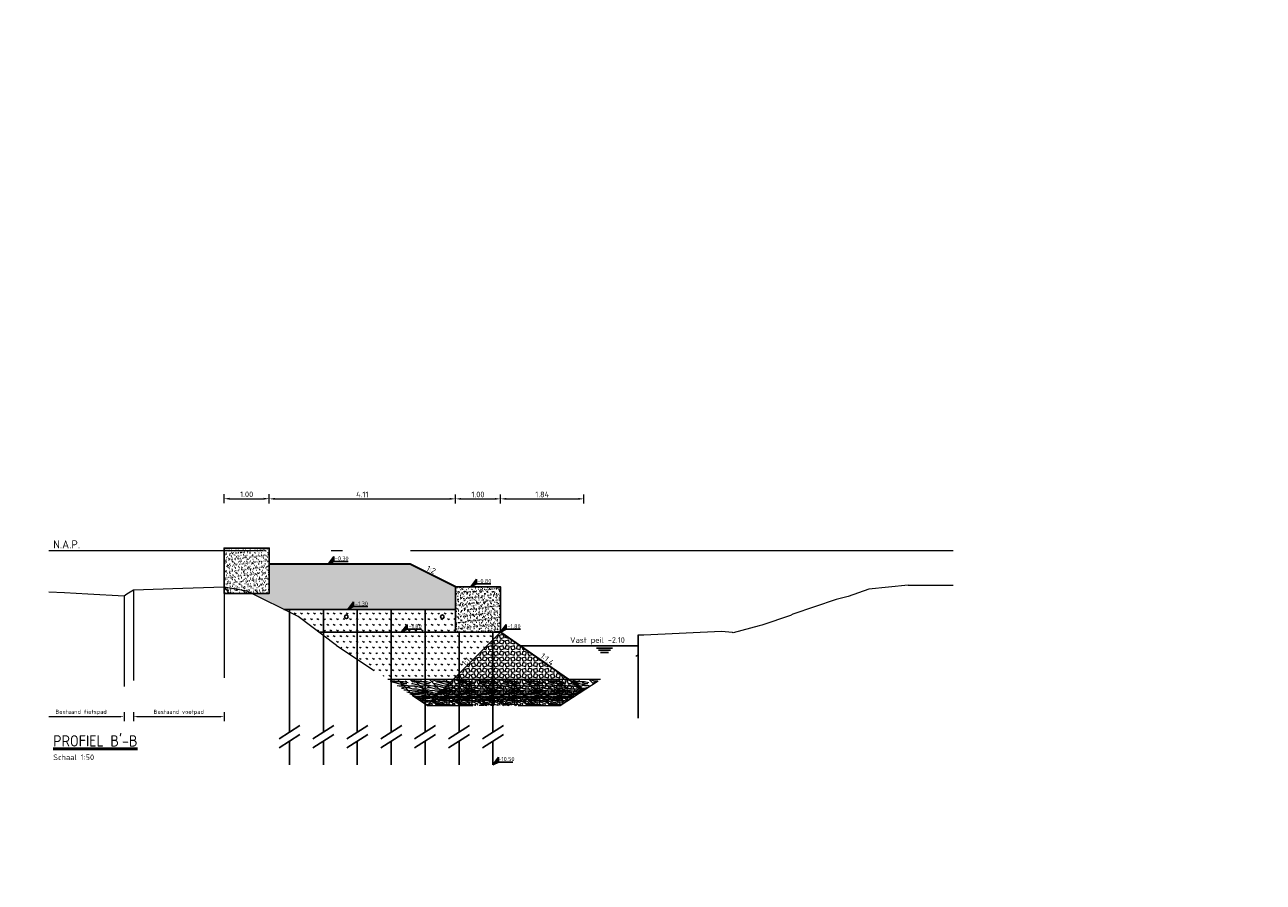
# Model space of a CAD drawing. Header units: metres. Extents: x -1 to 222837, y -2 to 853657.
# Tile 31 of 256: x 111474 to 111502, y 425632 to 425651. Entities that reach past the tile are written whole.
import ezdxf
from ezdxf.enums import TextEntityAlignment as Align

# ---------------------------------------------------------------- set-up
doc = ezdxf.new("R2010")
doc.units = ezdxf.units.M
doc.header["$XCLIPFRAME"] = 0
doc.linetypes.add('1-1', pattern=[20, 10, -10])
doc.linetypes.add('AL-NAP_LIJN', pattern=[15.25, 12, -1.5, 0.25, -1.5])
for name, color, linetype in [('A-LEGENDA', 7, 'Continuous'), ('PR-WATER', 140, 'Continuous'), ('PR-WATER @ 0.05', 140, 'Continuous'), ('Verticale drainage', 4, 'Continuous'), ('X-REF', 7, 'Continuous')]:
    doc.layers.add(name, color=color, linetype=linetype)
for name, color, linetype, lineweight in [('A-TXT-T25', 7, 'Continuous', 25), ('A-TXT-T50', 4, 'Continuous', 50), ('B-ALG', 8, 'Continuous', 5), ('B-ALG_TXT', 8, 'Continuous', 5), ('B-WE-GW-GROND_SLIB-A', 252, 'Continuous', 18), ('B-WE-GW-MAAIVELD-GD', 93, 'Continuous', 18), ('B-WE-VH-VERHARDING_FUNDERING-A', 7, 'Continuous', 18), ('N-WE-AM-NAP-G', 7, 'AL-NAP_LIJN', 18), ('N-WE-AM-NAP-T25', 7, 'Continuous', 25), ('N-WE-GW-BERM-G', 90, 'Continuous', 35), ('N-WE-GW-WATERGANG-WERK-A', 92, 'Continuous', 18), ('N-WE-VH-VERHARDING_FUNDERING-A', 7, 'Continuous', 18), ('X-XX-AL-HOOGTELABEL-S', 90, 'Continuous', 25)]:
    doc.layers.add(name, color=color, linetype=linetype, lineweight=lineweight)
doc.styles.add('NLCS-ISO', font='NLCS-ISO.ttf')
doc.styles.add('NLCS-ISO-ANNOTATIEF-T25', font='NLCS-ISO.ttf', dxfattribs={"height": 2.5})
doc.styles.add('NLCS-ISO-M200-T25', font='NLCS-ISO.ttf', dxfattribs={"height": 0.5})
doc.styles.add('NLCS-ISO-M50-T25', font='NLCS-ISO.ttf')
doc.styles.add('RPS_25', font='isocp.shx', dxfattribs={"height": 2.5})
doc.styles.add('RPS_50', font='isocp.shx', dxfattribs={"height": 5})
doc.dimstyles.new('NLCS-ANNOTATIEF-T25-PIJL', dxfattribs={"dimtxt": 2.5, "dimasz": 2.5, "dimexe": 2, "dimexo": 2, "dimgap": 0.7, "dimtad": 1, "dimzin": 0, "dimdsep": 46, "dimtxsty": 'NLCS-ISO-ANNOTATIEF-T25', "dimcen": 0, "dimdle": 2, "dimclrd": 256, "dimclre": 256, "dimclrt": 256, "dimadec": 5, "dimazin": 0, "dimtfac": 1, "dimtofl": 0, "dimtmove": 1, "dimatfit": 0, "dimfxl": 2, "dimfxlon": 1, "dimtfillclr": 254, "dimtolj": 1, "dimtzin": 0, "dimlwd": 18, "dimlwe": 18, "dimarcsym": 0})
doc.dimstyles.new('NLCS-M50-T25-PIJL-X_L2_H5', dxfattribs={"dimscale": 0.05, "dimtxt": 2.5, "dimasz": 2.5, "dimexe": 2, "dimexo": 2, "dimgap": 0.7, "dimtad": 1, "dimzin": 0, "dimdsep": 46, "dimtxsty": 'NLCS-ISO-M50-T25', "dimcen": 0, "dimdle": 2, "dimclrd": 256, "dimclre": 256, "dimclrt": 256, "dimadec": 5, "dimazin": 0, "dimtfac": 1, "dimtofl": 0, "dimtmove": 1, "dimatfit": 0, "dimfxl": 2, "dimfxlon": 1, "dimtfillclr": 254, "dimtolj": 1, "dimtzin": 0, "dimlwd": 18, "dimlwe": 18, "dimarcsym": 0})
picture_1 = doc.add_image_def('image1.ecw', size_in_pixel=(400001, 250001))
picture_2 = doc.add_image_def('image2.ecw', size_in_pixel=(120000, 80000))

# ---------------------------------------------------------------- blocks, each defined once
blk = doc.blocks.new('ALG_ONDERSCHRIFT')
at = {"layer": 'A-TXT-T25', "style": 'RPS_25'}
for tag, p in [('ONDERSCHRIFT-SUBREGEL1', (2, -13)), ('ONDERSCHRIFT-SUBREGEL2', (2, -17.5))]:
    blk.add_attdef(tag, p, '', height=2.5, dxfattribs=at)
at = {"layer": 'A-TXT-T50', "style": 'RPS_50'}
blk.add_attdef('%%UONDERSCHRIFT-TITEL', (2, -7), '', height=5, dxfattribs=at)
blk = doc.blocks.new('DOORSNEDE_WATERLIJN')
at = {"linetype": 'Continuous'}
for p, q in [((-3.51, -1), (3.51, -1)), ((-2.63, -2), (2.62, -2)), ((-1.74, -3), (1.72, -3))]:
    blk.add_line(p, q, dxfattribs=at)
blk = doc.blocks.new('*D1786')
at = {"layer": 'B-ALG_TXT', "linetype": 'Continuous', "lineweight": 18, "transparency": 16777216}
for p, q in [((111476.677, 425635.483), (111476.677, 425635.283)), ((111476.767, 425635.383), (111478.592, 425635.383)), ((111478.682, 425635.483), (111478.682, 425635.283))]:
    blk.add_line(p, q, dxfattribs=at)
at = {"layer": 'B-ALG_TXT', "transparency": 16777216}
for points in [[(111476.767, 425635.398), (111476.767, 425635.368), (111476.677, 425635.383)], [(111478.592, 425635.398), (111478.592, 425635.368), (111478.682, 425635.383)]]:
    blk.add_solid(points, dxfattribs=at)
at = {"layer": 'Defpoints', "color": 0, "transparency": 16777216}
for p in [(111476.677, 425637.42), (111478.682, 425637.42), (111478.682, 425635.383)]:
    blk.add_point(p, dxfattribs=at)
at = {"layer": 'B-ALG_TXT', "transparency": 16777216, "insert": (111477.679, 425635.476), "char_height": 0.09, "attachment_point": 5, "style": 'NLCS-ISO-M50-T25'}
blk.add_mtext('\\A1;Bestaand voetpad', dxfattribs=at)
blk = doc.blocks.new('SAL-HOOGTELABEL_01-SO')
for p, q in [((-2.46, 1.31), (-8.84, 1.31)), ((-2.46, 1.31), (-2.46, 3.44)), ((-2.46, 3.44), (0, 0)), ((0, 0), (-2.46, 1.31))]:
    blk.add_line(p, q)
blk.add_solid([(-2.46, 3.44), (-2.46, 1.31), (0, 0)])
at = {"style": 'NLCS-ISO'}
blk.add_attdef('...', text='', height=1.8, dxfattribs=at).set_placement((-5.96, 2.61), align=Align.MIDDLE)
blk = doc.blocks.new('*D1801')
at = {"layer": 'A-TXT-T25', "linetype": 'Continuous', "lineweight": 18, "transparency": 16777216}
for p, q in [((111478.682, 425640.101), (111478.682, 425640.301)), ((111478.807, 425640.201), (111479.557, 425640.201)), ((111479.682, 425640.101), (111479.682, 425640.301))]:
    blk.add_line(p, q, dxfattribs=at)
at = {"layer": 'A-TXT-T25', "transparency": 16777216}
for points in [[(111478.807, 425640.222), (111478.807, 425640.18), (111478.682, 425640.201)], [(111479.557, 425640.222), (111479.557, 425640.18), (111479.682, 425640.201)]]:
    blk.add_solid(points, dxfattribs=at)
at = {"layer": 'Defpoints', "color": 0, "transparency": 16777216}
for p in [(111479.682, 425640.201), (111478.682, 425639.108), (111479.682, 425638.911)]:
    blk.add_point(p, dxfattribs=at)
at = {"layer": 'A-TXT-T25', "transparency": 16777216, "insert": (111479.182, 425640.298), "char_height": 0.125, "attachment_point": 5, "style": 'NLCS-ISO-ANNOTATIEF-T25'}
blk.add_mtext('\\A1;1.00', dxfattribs=at)
blk = doc.blocks.new('*D1802')
at = {"layer": 'A-TXT-T25', "linetype": 'Continuous', "lineweight": 18, "transparency": 16777216}
for p, q in [((111479.682, 425640.098), (111479.682, 425640.298)), ((111479.807, 425640.198), (111483.672, 425640.198)), ((111483.797, 425640.098), (111483.797, 425640.298))]:
    blk.add_line(p, q, dxfattribs=at)
at = {"layer": 'A-TXT-T25', "transparency": 16777216}
for points in [[(111479.807, 425640.219), (111479.807, 425640.177), (111479.682, 425640.198)], [(111483.672, 425640.219), (111483.672, 425640.177), (111483.797, 425640.198)]]:
    blk.add_solid(points, dxfattribs=at)
at = {"layer": 'Defpoints', "color": 0, "transparency": 16777216}
for p in [(111483.797, 425640.198), (111479.682, 425638.751), (111483.797, 425638.25)]:
    blk.add_point(p, dxfattribs=at)
at = {"layer": 'A-TXT-T25', "transparency": 16777216, "insert": (111481.739, 425640.296), "char_height": 0.125, "attachment_point": 5, "style": 'NLCS-ISO-ANNOTATIEF-T25'}
blk.add_mtext('\\A1;4.11', dxfattribs=at)
blk = doc.blocks.new('*D1803')
at = {"layer": 'A-TXT-T25', "linetype": 'Continuous', "lineweight": 18, "transparency": 16777216}
for p, q in [((111484.797, 425640.098), (111484.797, 425640.298)), ((111484.922, 425640.198), (111486.514, 425640.198)), ((111486.639, 425640.098), (111486.639, 425640.298))]:
    blk.add_line(p, q, dxfattribs=at)
at = {"layer": 'A-TXT-T25', "transparency": 16777216}
for points in [[(111484.922, 425640.219), (111484.922, 425640.177), (111484.797, 425640.198)], [(111486.514, 425640.219), (111486.514, 425640.177), (111486.639, 425640.198)]]:
    blk.add_solid(points, dxfattribs=at)
at = {"layer": 'Defpoints', "color": 0, "transparency": 16777216}
for p in [(111486.639, 425640.198), (111484.797, 425638.253), (111486.639, 425635.972)]:
    blk.add_point(p, dxfattribs=at)
at = {"layer": 'A-TXT-T25', "transparency": 16777216, "insert": (111485.718, 425640.296), "char_height": 0.125, "attachment_point": 5, "style": 'NLCS-ISO-ANNOTATIEF-T25'}
blk.add_mtext('\\A1;1.84', dxfattribs=at)
blk = doc.blocks.new('*D1917')
at = {"layer": 'A-TXT-T25', "linetype": 'Continuous', "lineweight": 18, "transparency": 16777216}
for p, q in [((111483.797, 425640.098), (111483.797, 425640.298)), ((111483.922, 425640.198), (111484.672, 425640.198)), ((111484.797, 425640.098), (111484.797, 425640.298))]:
    blk.add_line(p, q, dxfattribs=at)
at = {"layer": 'A-TXT-T25', "transparency": 16777216}
for points in [[(111483.922, 425640.219), (111483.922, 425640.177), (111483.797, 425640.198)], [(111484.672, 425640.219), (111484.672, 425640.177), (111484.797, 425640.198)]]:
    blk.add_solid(points, dxfattribs=at)
at = {"layer": 'Defpoints', "color": 0, "transparency": 16777216}
for p in [(111484.797, 425640.198), (111483.797, 425638.253), (111484.797, 425638.253)]:
    blk.add_point(p, dxfattribs=at)
at = {"layer": 'A-TXT-T25', "transparency": 16777216, "insert": (111484.297, 425640.296), "char_height": 0.125, "attachment_point": 5, "style": 'NLCS-ISO-ANNOTATIEF-T25'}
blk.add_mtext('\\A1;1.00', dxfattribs=at)

msp = doc.modelspace()

# ---------------------------------------------------------------- hatches: boundary and pattern name
at = {"layer": 'B-WE-GW-GROND_SLIB-A', "transparency": 33554585}
h = msp.add_hatch(dxfattribs=at)
h.set_pattern_fill('AGW-GROND_SLIB', color=256, style=0, pattern_type=2)
h.set_pattern_definition([(0, (111552.30054, 425610.0623), (0, 0.5), [0.1, -0.15, 0.05, -0.2]), (0, (111552.65054, 425610.0748), (0, 0.5), [0.1, -0.4]), (0, (111552.60054, 425610.0998), (0, 0.5), [0.05, -0.45]), (0, (111552.32554, 425610.1123), (0, 0.5), [0.025, -0.35, 0.025, -0.1]), (0, (111552.50054, 425610.1373), (0, 0.5), [0.1, -0.15, 0.025, -2.25]), (0, (111552.37554, 425610.1498), (0, 0.5), [0.075, -0.425]), (0, (111552.50054, 425610.1623), (0, 0.5), [0.15, -0.35]), (0, (111552.35054, 425610.1748), (0, 0.5), [0.1, -0.4]), (0, (111552.55054, 425620.3123), (0, 0.5), [0.25, -0.25]), (0, (111552.40054, 425610.2123), (0, 0.5), [0.05, -0.15, 0.1, -0.2]), (0, (111552.75054, 425610.2248), (0, 0.5), [0.1, -0.4]), (0, (111552.65054, 425610.2373), (0, 0.5), [0.05, -0.45]), (0, (111552.55054, 425610.2498), (0, 0.5), [0.05, -0.45]), (0, (111552.30054, 425610.2623), (0, 0.5), [0.1, -0.4]), (0, (111552.55054, 425610.2748), (0, 0.5), [0.1, -0.4]), (0, (111552.55054, 425610.2998), (0, 0.5), [0.1, -0.1, 0.1, -0.2]), (0, (111552.45054, 425610.3248), (0, 0.5), [0.05, -0.25, 0.1, -0.1]), (0, (111552.55054, 425610.3373), (0, 0.5), [0.15, -0.35]), (0, (111552.55054, 425610.3623), (0, 0.5), [0.1, -0.4]), (0, (111552.35054, 425610.3748), (0, 0.5), [0.15, -0.2, 0.05, -0.1]), (0, (111552.35054, 425610.3998), (0, 0.5), [0.25, -0.25]), (0, (111552.65054, 425610.4123), (0, 0.5), [0.05, -0.45]), (0, (111552.50054, 425610.4248), (0, 0.5), [0.1, -0.4]), (0, (111552.40054, 425610.4373), (0, 0.5), [0.05, -0.2, 0.05, -0.2]), (0, (111552.35054, 425610.4498), (0, 0.5), [0.05, -0.15, 0.1, -0.2]), (0, (111552.45054, 425610.4623), (0, 0.5), [0.05, -0.25, 0.05, -0.15]), (0, (111552.55054, 425610.4748), (0, 0.5), [0.15, -0.35]), (0, (111552.35054, 425610.4998), (0, 0.5), [0.1, -0.4]), (0, (111552.60054, 425610.5123), (0, 0.5), [0.05, -0.45]), (0, (111552.70054, 425610.5248), (0, 0.5), [0.05, -0.45]), (14.03624, (111552.65054, 425610.09982), (0.5, -2e-11), [0.0515, -2.0100528]), (14.03624, (111552.70054, 425610.21232), (0.5, -2e-11), [0.0515, -2.0100528]), (14.03624, (111552.65054, 425610.51232), (0.5, -2e-11), [0.0515, -2.0100528]), (14.03624, (111552.50054, 425610.32482), (0.5, -2e-11), [0.0515, -2.0100528]), (14.03624, (111552.60054, 425610.39982), (0.5, -2e-11), [0.0515, -2.0100528]), (14.03624, (111552.65054, 425610.36232), (0.5, -2e-11), [0.0515, -2.0100528]), (14.03624, (111552.40054, 425610.44982), (0.5, -2e-11), [0.0515, -2.0100528]), (14.03624, (111552.60054, 425610.42482), (0.5, -2e-11), [0.0515, -2.0100528]), (14.03624, (111552.70054, 425610.23732), (0.5, -2e-11), [0.103, -1.9585528]), (14.03624, (111552.65054, 425610.27482), (0.5, -2e-11), [0.103, -1.9585528]), (14.03624, (111552.65054, 425610.29982), (0.5, -2e-11), [0.103, -1.9585528]), (165.96376, (111552.50054, 425610.13732), (-0.5, -2e-11), [0.0515, -0.103, 0.0515, -1.8555528]), (165.96376, (111552.40054, 425610.21232), (-0.5, -2e-11), [0.0515, -2.0100528]), (165.96376, (111552.40054, 425610.43732), (-0.5, -2e-11), [0.103, -1.9585528]), (194.03624, (111552.65054, 425610.07482), (-0.5, 2e-11), [0.0515, -2.0100528]), (345.96376, (111552.75054, 425610.07482), (0.5, 2e-11), [0.0515, -2.0100528]), (345.96376, (111552.60054, 425610.24982), (0.5, 2e-11), [0.0515, -2.0100528]), (345.96376, (111552.70054, 425610.33732), (0.5, 2e-11), [0.0515, -2.0100528]), (345.96376, (111552.50054, 425610.37482), (0.5, 2e-11), [0.0515, -2.0100528]), (345.96376, (111552.45054, 425610.43732), (0.5, 2e-11), [0.0515, -2.0100528]), (345.96376, (111552.50054, 425610.46232), (0.5, 2e-11), [0.0515, -2.0100528]), (345.96376, (111552.50054, 425610.37482), (0.5, 2e-11), [0.0515, -2.0100528]), (345.96376, (111552.65054, 425610.44982), (0.5, 2e-11), [0.206, -1.8555528]), (345.96376, (111552.35054, 425610.11232), (0.5, 2e-11), [0.206, -1.8555528]), (345.96376, (111552.40054, 425610.14982), (0.5, 2e-11), [0.206, -1.8555528]), (345.96376, (111552.45054, 425610.17482), (0.5, 2e-11), [0.0515, -0.103, 0.103, -1.8040528]), (345.96376, (111552.45054, 425610.21232), (0.5, 2e-11), [0.103, -0.103, 0.103, -1.7525528]), (345.96376, (111552.40054, 425610.26232), (0.5, 2e-11), [0.206, -1.8555528]), (345.96376, (111552.35054, 425610.29982), (0.5, 2e-11), [0.206, -1.8555528]), (345.96376, (111552.35054, 425610.32482), (0.5, 2e-11), [0.206, -1.8555528]), (345.96376, (111552.70054, 425610.47482), (0.5, 2e-11), [0.0515, -2.0100528]), (345.96377, (111552.75054, 425610.52482), (0.5, 1e-07), [0.103, -1.9585528]), (345.96377, (111552.45054, 425610.49982), (0.5, 1e-07), [0.103, -1.9585528]), (345.96376, (111552.40054, 425610.06232), (0.5, 9e-09), [0.206, -1.8555528]), (345.96376, (111552.70054, 425610.41232), (0.5, 9e-09), [0.1545, -1.9070528]), (345.96376, (111552.75054, 425610.37482), (0.5, 9e-09), [0.309, -1.7525528])])
h.paths.add_polyline_path([(111482.3005, 425636.2107), (111483.1837, 425635.6307), (111486.1148, 425635.6307), (111487.0046, 425636.2107)])
at = {"layer": 'B-WE-VH-VERHARDING_FUNDERING-A', "transparency": 33554585}
h = msp.add_hatch(dxfattribs=at)
h.set_pattern_fill('AVH-FUNDERING_BIMS', color=256, scale=0.5, style=0, pattern_type=2)
h.set_pattern_definition([(30, (111479.962866, 425625.406186), (0.0721688, 0.12499997), [0.025, -0.225]), (150, (111479.962866, 425625.406186), (-0.14433755, 3e-08), [0.025, -0.225])])
h.paths.add_polyline_path([(111484.8001, 425637.2507), (111483.7968, 425637.253), (111483.7968, 425637.7507), (111480.0316, 425637.7507), (111480.3208, 425637.594), (111481.0146, 425637.0704), (111483.1781, 425635.6344)])
at = {"layer": 'N-WE-GW-WATERGANG-WERK-A', "transparency": 33554687}
h = msp.add_hatch(dxfattribs=at)
h.set_pattern_fill('AGW-WERK_ONTGRAVEN', color=256, style=0, pattern_type=2)
h.set_pattern_definition([(135, (29.52152, -2.27537), (-0.1767766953, -0.1767766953), [])])
h.paths.add_polyline_path([(111478.682, 425638.108), (111479.2856, 425638.108), (111479.189, 425638.156), (111478.682, 425638.2439)])
h = msp.add_hatch(dxfattribs=at)
h.set_pattern_fill('AGW-WERK_ONTGRAVEN', color=256, style=0, pattern_type=2)
h.set_pattern_definition([(135, (29.52152, -4.0124), (-0.1767766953, -0.1767766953), [])])
h.paths.add_polyline_path([(111482.3005, 425636.2107), (111483.1837, 425635.6307), (111486.1148, 425635.6307), (111487.0046, 425636.2107)])
at = {"layer": 'N-WE-VH-VERHARDING_FUNDERING-A', "transparency": 33554585}
h = msp.add_hatch(dxfattribs=at)
h.set_pattern_fill('AVH-FUNDERING_ZAND', color=256, style=0, pattern_type=2)
h.set_pattern_definition([(37.5, (29.52152, -2.07855), (-0.003149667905, 0.09634118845), [0, -0.076, 0, -0.085, 0, -0.08125]), (7.5, (29.52152, -2.07855), (0.088488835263, 0.14110730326), [0, -0.041, 0, -0.0685, 0, -0.02625]), (327.5, (29.46002, -2.07855), (0.155707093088, 0.000282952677), [0, -0.025, 0, -0.09, 0, -0.1175]), (317.5, (29.46002, -2.07855), (0.15030633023, 0.043883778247), [0, -0.0125, 0, -0.059, 0, -0.0675])])
h.paths.add_polyline_path([(111478.682, 425638.108), (111479.682, 425638.108), (111479.682, 425639.108), (111478.682, 425639.108)])
h = msp.add_hatch(dxfattribs=at)
h.set_pattern_fill('AVH-FUNDERING_ZAND', color=256, style=0, pattern_type=2)
h.set_pattern_definition([(37.5, (29.52152, -2.275366), (-0.003149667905, 0.09634118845), [0, -0.076, 0, -0.085, 0, -0.08125]), (7.5, (29.52152, -2.27537), (0.088488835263, 0.14110730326), [0, -0.041, 0, -0.0685, 0, -0.02625]), (327.5, (29.46002, -2.27537), (0.155707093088, 0.000282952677), [0, -0.025, 0, -0.09, 0, -0.1175]), (317.5, (29.46002, -2.27537), (0.15030633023, 0.043883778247), [0, -0.0125, 0, -0.059, 0, -0.0675])])
h.paths.add_polyline_path([(111479.682, 425637.9112), (111480.0052, 425637.7507), (111483.7968, 425637.7507), (111483.7968, 425638.2507), (111482.7968, 425638.753), (111479.682, 425638.7507), (111479.682, 425638.108), (111479.2856, 425638.108)])
h = msp.add_hatch(dxfattribs=at)
h.set_pattern_fill('AVH-FUNDERING_ZAND', color=256, style=0, pattern_type=2)
h.set_pattern_definition([(37.5, (2.71108, -12.3276), (-0.003149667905, 0.09634118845), [0, -0.076, 0, -0.085, 0, -0.08125]), (7.5, (2.71108, -12.3276), (0.088488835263, 0.14110730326), [0, -0.041, 0, -0.0685, 0, -0.02625]), (327.5, (2.64958, -12.3276), (0.155707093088, 0.000282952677), [0, -0.025, 0, -0.09, 0, -0.1175]), (317.5, (2.64958, -12.3276), (0.15030633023, 0.043883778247), [0, -0.0125, 0, -0.059, 0, -0.0675])])
h.paths.add_polyline_path([(111483.7968, 425637.253), (111484.7968, 425637.253), (111484.7968, 425638.253), (111483.7968, 425638.253)])
h = msp.add_hatch(dxfattribs=at)
h.set_pattern_fill('AVH-FUNDERING_GRANULAAT_LAVA', color=256, style=0, pattern_type=2)
h.set_pattern_definition([(18.435, (111484.02232, 425635.43322), (0.125, 0.125), [0.079057, -0.079057, 0.079057, -0.158114]), (71.565, (111484.02232, 425635.50822), (5e-09, 0.2500002), [0.079057, -0.158114, 0.079057, -0.079057]), (108.435, (111483.99732, 425635.50822), (-0.125, 0.125), [0.079057, -0.158114, 0.079057, -0.079057]), (161.565, (111483.99732, 425635.43322), (-0.2500002, 5e-09), [0.079057, -0.079057, 0.079057, -0.158114])])
h.paths.add_polyline_path([(111483.1837, 425635.6307), (111486.1148, 425635.6307), (111486.6387, 425635.9723), (111484.8001, 425637.2507), (111483.1781, 425635.6344)])

# ---------------------------------------------------------------- linework, layer by layer
msp.add_line((111483.1781, 425635.6344), (111484.7945, 425637.2507))
at = {"color": 4, "flags": 128}
for points in [[(111478.682, 425638.108), (111479.682, 425638.108), (111479.682, 425639.108), (111478.682, 425639.108)], [(111483.7968, 425637.253), (111484.7968, 425637.253), (111484.7968, 425638.253), (111483.7968, 425638.253)]]:
    msp.add_lwpolyline(points, close=True, dxfattribs=at)
at = {"flags": 128}
for points in [[(111483.7968, 425637.7507), (111480.0052, 425637.7507)], [(111483.7968, 425637.253), (111480.7756, 425637.2507)]]:
    msp.add_lwpolyline(points, dxfattribs=at)
at = {"linetype": '1-1', "ltscale": 0.1, "flags": 128}
for points in [[(111479.8966, 425634.8931), (111480.3598, 425635.1855)], [(111479.8966, 425634.6931), (111480.3598, 425634.9855)], [(111480.6466, 425634.8931), (111481.1098, 425635.1855)], [(111480.6466, 425634.6931), (111481.1098, 425634.9855)], [(111481.3966, 425634.8931), (111481.8598, 425635.1855)], [(111481.3966, 425634.6931), (111481.8598, 425634.9855)], [(111482.1466, 425634.8931), (111482.6098, 425635.1855)], [(111482.1466, 425634.6931), (111482.6098, 425634.9855)], [(111482.8966, 425634.8931), (111483.3598, 425635.1855)], [(111482.8966, 425634.6931), (111483.3598, 425634.9855)], [(111483.6466, 425634.8931), (111484.1098, 425635.1855)], [(111483.6466, 425634.6931), (111484.1098, 425634.9855)], [(111484.3966, 425634.8931), (111484.8598, 425635.1855)], [(111484.3966, 425634.6931), (111484.8598, 425634.9855)]]:
    msp.add_lwpolyline(points, dxfattribs=at)
at = {"color": 5}
for centre in [(111481.3864, 425637.5907), (111483.5096, 425637.5907)]:
    msp.add_circle(centre, 0.04, dxfattribs=at)
at = {"layer": 'B-ALG', "flags": 128}
msp.add_lwpolyline([(111487.8503, 425635.3531), (111487.8503, 425637.182), (111487.8303, 425637.182), (111487.8303, 425635.3531)], dxfattribs=at)
at = {"layer": 'B-ALG_TXT', "linetype": 'Continuous', "lineweight": 18}
for p, q in [((111474.8035, 425635.3828), (111476.3799, 425635.3828)), ((111476.4699, 425635.4828), (111476.4699, 425635.2828))]:
    msp.add_line(p, q, dxfattribs=at)
at = {"layer": 'B-ALG_TXT', "linetype": '1-1', "ltscale": 0.2, "flags": 128}
for points in [[(111476.4699, 425638.047), (111476.4699, 425635.2281)], [(111476.6767, 425638.1803), (111476.6767, 425635.3588)], [(111478.682, 425638.2447), (111478.682, 425635.3828)]]:
    msp.add_lwpolyline(points, dxfattribs=at)
at = {"layer": 'B-ALG_TXT'}
msp.add_solid([(111476.3799, 425635.3978), (111476.3799, 425635.3678), (111476.4699, 425635.3828)], dxfattribs=at)
at = {"layer": 'B-WE-GW-GROND_SLIB-A', "flags": 128}
msp.add_lwpolyline([(111482.3005, 425636.2107), (111487.0046, 425636.2107)], dxfattribs=at)
at = {"layer": 'B-WE-GW-MAAIVELD-GD', "color": 93, "linetype": 'Continuous', "lineweight": 18}
for points in [[(111493.8079, 425638.2905), (111492.9418, 425638.1996), (111492.4816, 425638.0377), (111492.2151, 425637.9756), (111491.2574, 425637.6483), (111491.2079, 425637.6204), (111490.5775, 425637.4067), (111490.5738, 425637.4055), (111490.5178, 425637.3907), (111489.9432, 425637.2393), (111489.9255, 425637.2411), (111489.6795, 425637.2673), (111487.9633, 425637.1878), (111487.8403, 425637.182)], [(111493.8079, 425638.2905), (111494.8035, 425638.2905)], [(111481.1685, 425636.9542), (111480.3208, 425637.594), (111479.1889, 425638.156), (111478.682, 425638.2439), (111477.7661, 425638.2142), (111476.6767, 425638.1803), (111476.5329, 425638.0877), (111476.4699, 425638.047), (111475.6661, 425638.0928), (111475.1531, 425638.1224), (111474.8035, 425638.1326)], [(111481.1685, 425636.9542), (111480.3208, 425637.594), (111479.189, 425638.156), (111478.682, 425638.2439), (111477.7661, 425638.2142), (111476.6767, 425638.1803), (111476.5329, 425638.0877), (111476.4699, 425638.047), (111475.6661, 425638.0928), (111475.1531, 425638.1224), (111474.8035, 425638.1326)]]:
    msp.add_lwpolyline(points, dxfattribs=at)
at = {"layer": 'B-WE-GW-MAAIVELD-GD', "color": 93, "linetype": '1-1', "lineweight": 18, "ltscale": 0.1}
msp.add_lwpolyline([(111481.1685, 425636.9542), (111483.1837, 425635.6307), (111486.1148, 425635.6307), (111487.8303, 425636.749)], dxfattribs=at)
at = {"layer": 'N-WE-AM-NAP-G'}
msp.add_line((111494.8035, 425639.0507), (111474.8035, 425639.0507), dxfattribs=at)
at = {"layer": 'N-WE-GW-BERM-G'}
msp.add_lwpolyline([(111483.7983, 425638.2523), (111482.7968, 425638.753), (111479.682, 425638.7507)], dxfattribs=at)
at = {"layer": 'N-WE-GW-BERM-G', "flags": 128}
msp.add_lwpolyline([(111486.6387, 425635.9723), (111484.8001, 425637.2507), (111484.6786, 425637.2507)], dxfattribs=at)
at = {"layer": 'PR-WATER', "flags": 128}
msp.add_lwpolyline([(111485.2315, 425636.9507), (111487.8503, 425636.9507)], dxfattribs=at)
at = {"layer": 'Verticale drainage', "flags": 128}
for points in [[(111480.1282, 425637.7507), (111480.1282, 425635.0393)], [(111480.8782, 425637.7507), (111480.8782, 425635.0393)], [(111481.6282, 425637.7507), (111481.6282, 425635.0393)], [(111482.3782, 425637.7507), (111482.3782, 425635.0393)], [(111483.1282, 425637.7507), (111483.1282, 425635.0393)], [(111483.8782, 425637.2507), (111483.8782, 425635.0393)], [(111484.6282, 425637.2507), (111484.6282, 425635.0393)], [(111480.1282, 425634.8393), (111480.1282, 425634.3143)], [(111480.8782, 425634.8393), (111480.8782, 425634.3143)], [(111481.6282, 425634.8393), (111481.6282, 425634.3143)], [(111482.3782, 425634.8393), (111482.3782, 425634.3143)], [(111483.1282, 425634.8393), (111483.1282, 425634.3143)], [(111483.8782, 425634.8393), (111483.8782, 425634.3143)], [(111484.6282, 425634.8393), (111484.6282, 425634.3143)]]:
    msp.add_lwpolyline(points, dxfattribs=at)

# ---------------------------------------------------------------- block references
at = {"layer": 'A-LEGENDA', "xscale": 0.05, "yscale": 0.05, "zscale": 0.05}
msp.add_blockref('ALG_ONDERSCHRIFT', (111474.8035, 425635.072), dxfattribs=at).add_auto_attribs({'%%UONDERSCHRIFT-TITEL': "%%uPROFIEL B'-B", 'ONDERSCHRIFT-SUBREGEL1': 'Schaal 1:50'})
at = {"layer": 'PR-WATER @ 0.05', "xscale": 0.05, "yscale": 0.05, "zscale": 0.05}
msp.add_blockref('DOORSNEDE_WATERLIJN', (111487.0966, 425636.9507), dxfattribs=at)
at = {"layer": 'X-XX-AL-HOOGTELABEL-S'}
ref = msp.add_blockref('SAL-HOOGTELABEL_01-SO', (111480.9846, 425638.7507), dxfattribs=dict(at, xscale=-0.05, yscale=0.05))
ref.add_attrib('...', '-0.30', dxfattribs={"layer": '0', "height": 0.09, "style": 'NLCS-ISO'}).set_placement((111481.2824, 425638.8811), align=Align.MIDDLE)
ref = msp.add_blockref('SAL-HOOGTELABEL_01-SO', (111484.1404, 425638.2507), dxfattribs=dict(at, xscale=-0.05, yscale=0.05))
ref.add_attrib('...', '-0.80', dxfattribs={"layer": '0', "height": 0.09, "style": 'NLCS-ISO'}).set_placement((111484.4382, 425638.3811), align=Align.MIDDLE)
ref = msp.add_blockref('SAL-HOOGTELABEL_01-SO', (111481.422, 425637.7507), dxfattribs=dict(at, xscale=-0.05, yscale=0.05))
ref.add_attrib('...', '-1.30', dxfattribs={"layer": '0', "height": 0.09, "style": 'NLCS-ISO'}).set_placement((111481.7198, 425637.8811), align=Align.MIDDLE)
ref = msp.add_blockref('SAL-HOOGTELABEL_01-SO', (111482.6086, 425637.2507), dxfattribs=dict(at, xscale=-0.05, yscale=0.05))
ref.add_attrib('...', '-1.80', dxfattribs={"layer": '0', "height": 0.09, "style": 'NLCS-ISO'}).set_placement((111482.9064, 425637.3811), align=Align.MIDDLE)
ref = msp.add_blockref('SAL-HOOGTELABEL_01-SO', (111484.7958, 425637.2507), dxfattribs=dict(at, xscale=-0.05, yscale=0.05))
ref.add_attrib('...', '-1.80', dxfattribs={"layer": '0', "height": 0.09, "style": 'NLCS-ISO'}).set_placement((111485.0936, 425637.3811), align=Align.MIDDLE)
ref = msp.add_blockref('SAL-HOOGTELABEL_01-SO', (111484.6282, 425634.3143), dxfattribs=dict(at, xscale=-0.05, yscale=0.05))
ref.add_attrib('...', '-10.50', dxfattribs={"layer": '0', "height": 0.09, "style": 'NLCS-ISO'}).set_placement((111484.926, 425634.4447), align=Align.MIDDLE)

# ---------------------------------------------------------------- texts
at = {"layer": 'A-TXT-T25', "char_height": 0.125, "width": 2.236067, "style": 'NLCS-ISO-ANNOTATIEF-T25'}
for s, insert, attachment_point, rotation in [('1:2', (111483.1992, 425638.7339), 1, 334.19512), ('1:1', (111484.0488, 425636.7071), 3, 45.81154), ('1:1,4', (111485.7454, 425636.7991), 1, 321.63022)]:
    msp.add_mtext(s, dxfattribs=dict(at, insert=insert, attachment_point=attachment_point, rotation=rotation))
at = {"layer": 'A-TXT-T25', "insert": (111487.5449, 425637.1395), "char_height": 0.125, "width": 2.236067, "attachment_point": 3, "style": 'NLCS-ISO-ANNOTATIEF-T25'}
msp.add_mtext('Vast peil -2.10', dxfattribs=at)
at = {"layer": 'B-ALG_TXT', "insert": (111475.5184, 425635.4763), "char_height": 0.09, "attachment_point": 5, "style": 'NLCS-ISO-M50-T25'}
msp.add_mtext('\\A1;Bestaand fietspad', dxfattribs=at)
at = {"layer": 'N-WE-AM-NAP-T25', "insert": (111474.903, 425639.2817), "char_height": 0.18, "attachment_point": 1, "style": 'NLCS-ISO-M200-T25'}
msp.add_mtext_dynamic_manual_height_columns('N.A.P.', width=9.75278, gutter_width=1.25, heights=[0], dxfattribs=at)

# ---------------------------------------------------------------- dimensions: what is measured, and where the dimension line sits
at = {"layer": 'A-TXT-T25'}
for base, p1, p2, picture, middle in [((111479.682, 425640.2009), (111478.682, 425639.108), (111479.682, 425638.9112), '*D1801', (111479.182, 425640.2984)), ((111483.7968, 425640.1983), (111479.682, 425638.7507), (111483.7968, 425638.25), '*D1802', (111481.7394, 425640.2958)), ((111484.7968, 425640.1983), (111483.7968, 425638.253), (111484.7968, 425638.253), '*D1917', (111484.2968, 425640.2958)), ((111486.6387, 425640.1983), (111484.7968, 425638.253), (111486.6387, 425635.9723), '*D1803', (111485.7178, 425640.2958))]:
    dim = msp.add_linear_dim(base=base, p1=p1, p2=p2, dimstyle='NLCS-ANNOTATIEF-T25-PIJL', dxfattribs=at)
    dim.commit()
    dim.dimension.update_dxf_attribs({"geometry": picture, "text_midpoint": middle})
at = {"layer": 'B-ALG_TXT'}
dim = msp.add_linear_dim(base=(111478.682, 425635.3828), p1=(111476.6767, 425637.4201), p2=(111478.682, 425637.4201), text='Bestaand voetpad', dimstyle='NLCS-M50-T25-PIJL-X_L2_H5', override={"dimtxt": 1.8, "dimasz": 1.8}, dxfattribs=at)
dim.commit()
dim.dimension.update_dxf_attribs({"geometry": '*D1786', "text_midpoint": (111477.6793, 425635.4763)})

# ---------------------------------------------------------------- pictures from other files: only their frames are drawn
at = {"layer": 'X-REF'}
image = msp.add_image(picture_1, insert=(100000.0001, 424999.9001), size_in_units=(40000, 25000.0375), dxfattribs=at)
image.set_boundary_path([(93497.8255, 208977.5368), (156894.5073, 250000.5)])
image = msp.add_image(picture_2, insert=(109499.5231, 424999.9595), size_in_units=(6001.8618, 4001.2412), dxfattribs=at)
image.dxf.flags = 7

doc.saveas('drawing.dxf')
